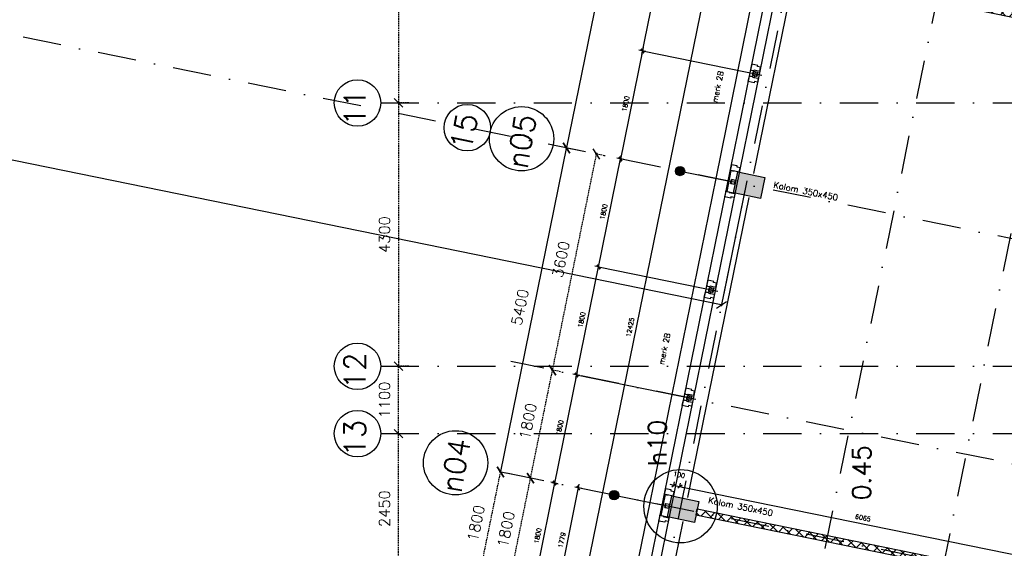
# Model space of a CAD drawing. Extents: x -33344 to 2055880, y -64816 to 121260.
# Tile 20 of 132: x 3547 to 19634, y 30375 to 39006. Entities that reach past the tile are written whole.
import ezdxf

# ---------------------------------------------------------------- set-up
doc = ezdxf.new("R2010")
doc.units = 0
doc.header["$LTSCALE"] = 50
doc.header["$MEASUREMENT"] = 0
doc.header["$PDMODE"] = 3
doc.header["$PDSIZE"] = 0.1
for name, pattern in [('DASHED', [0.75, 0.5, -0.25]), ('STRAM_0WT$1$DASHDOT', [25, 12.5, -6.25, 0, -6.25]), ('STRAM_0WT$1$DD1', [2.66667, 1.66667, -0.5, 0, -0.5])]:
    doc.linetypes.add(name, pattern=pattern)
doc.layers.get('0').update_dxf_attribs({"linetype": 'CONTINUOUS'})
doc.layers.get('DEFPOINTS').update_dxf_attribs({"linetype": 'CONTINUOUS'})
for name, color, linetype in [('_DETAILNUMMERS', 4, 'CONTINUOUS'), ('_DETAILNUMMERSTEKST', 4, 'CONTINUOUS'), ('A--A22--_F123-', 9, 'CONTINUOUS'), ('A--A28--_F-2--', 7, 'CONTINUOUS'), ('A--A28--_F12--', 7, 'CONTINUOUS'), ('A--L$7A1-_STRAMIEN', 1, 'CONTINUOUS'), ('A--L$7A3-_STRAMIEN', 3, 'CONTINUOUS'), ('A--L21--', 3, 'CONTINUOUS'), ('A--L21A3_BUITENWAND', 3, 'CONTINUOUS'), ('A--L22--_F-2--', 7, 'CONTINUOUS'), ('A--L28--', 7, 'CONTINUOUS'), ('A--L28--_F-2--', 7, 'CONTINUOUS'), ('A--L28--_F12--', 7, 'CONTINUOUS'), ('A--L31--', 2, 'CONTINUOUS'), ('A--L31--_F123-', 7, 'CONTINUOUS'), ('A--M$1A-_F123-', 1, 'CONTINUOUS'), ('A--T$1A-25_TEKST', 2, 'CONTINUOUS'), ('A--T$1A-_F123-_RN', 4, 'CONTINUOUS'), ('STRAM_0WT$0$A--L$7A-_STRA0', 1, 'STRAM_0WT$1$DASHDOT'), ('STRAM_0WT$0$A--L$7A1-_STR0', 1, 'CONTINUOUS'), ('STRAM_0WT$0$A--L$7A3-_STR0', 3, 'CONTINUOUS'), ('STRAM_0WT$0$A--L$7AC3-_STR', 3, 'STRAM_0WT$1$DASHDOT'), ('STRAM_0WT$0$STRAMIEN_VET', 3, 'STRAM_0WT$1$DD1'), ('STRAM_0WT$1$A--M$1A-_F123-', 1, 'CONTINUOUS'), ('STRAM_0WT$1$A--T$7A8-_STRA', 8, 'STRAM_0WT$1$DASHDOT'), ('TEKST_KOZIJNMERK', 2, 'CONTINUOUS'), ('X--LR---_CP', 7, 'CONTINUOUS'), ('XREF', 7, 'CONTINUOUS')]:
    doc.layers.add(name, color=color, linetype=linetype)
doc.styles.add('ALFA-0_25', font='ROMANS')
doc.styles.add('B-01', font='SIMPLEX.SHX', dxfattribs={"width": 0.8, "height": 4.5})
doc.styles.add('HIEMSTRA', font='romans.shx')
doc.styles.add('STRAM_0WT$1$HIEMSTRA', font='romans.shx')
doc.dimstyles.new('STANDARD$0', dxfattribs={"dimscale": 30, "dimtxt": 2.5, "dimasz": 2, "dimexe": 2, "dimexo": 0, "dimgap": 2, "dimtad": 1, "dimdec": 0, "dimzin": 0, "dimtxsty": 'ALFA-0_25', "dimblk1": 'OBLIQUE', "dimblk2": 'OBLIQUE', "dimsah": 1, "dimcen": -3, "dimdle": 2, "dimclrd": 1, "dimclre": 1, "dimclrt": 2, "dimazin": 3, "dimtfac": 0.666667, "dimtofl": 0, "dimtmove": 0, "dimatfit": 3, "dimtvp": 0.833333, "dimtolj": 1, "dimtzin": 0})
doc.dimstyles.new('STRAM_0WT$0$STANDARD', dxfattribs={"dimscale": 70, "dimtxt": 2.5, "dimasz": 2, "dimexe": 0.3, "dimexo": 0.3, "dimgap": 2, "dimtad": 1, "dimdec": 0, "dimzin": 0, "dimtxsty": 'STRAM_0WT$1$HIEMSTRA', "dimblk1": 'STRAM_0WT$0$_OBLIQUE', "dimblk2": 'STRAM_0WT$0$_OBLIQUE', "dimsah": 1, "dimcen": -0.09, "dimdle": 0.3, "dimclrd": 1, "dimclre": 1, "dimclrt": 4, "dimazin": 3, "dimtfac": 1, "dimtdec": 4, "dimtix": 1, "dimtofl": 0, "dimtmove": 0, "dimatfit": 3, "dimtvp": 625, "dimtolj": 1, "dimtzin": 0})

# ---------------------------------------------------------------- blocks, each defined once
blk = doc.blocks.new('*U1441')
at = {"layer": 'A--A22--_F123-', "linetype": 'CONTINUOUS'}
h = blk.add_hatch(dxfattribs=at)
h.set_pattern_fill('ALFAKRS', color=256, scale=120, style=0)
h.set_pattern_definition([(45, (-15947.66, -39879.09), (-84.8528, 84.8528), []), (135, (-15947.66, -39879.09), (-84.8528, -84.8528), [])])
h.paths.add_polyline_path([(0, 0), (10, 49), (6065, -1184), (6104, -1243), (6045, -1282), (-10, -49)])
at = {"layer": 'A--L22--_F-2--', "color": 2, "linetype": 'CONTINUOUS'}
for points in [[(0, 0), (-10, -49), (6045, -1282), (6045, -1282)], [(0, 0), (10, 49), (6065, -1184), (6065, -1184)]]:
    blk.add_lwpolyline(points, dxfattribs=at)
blk = doc.blocks.new('_OBLIQUE')
at = {"color": 0, "linetype": 'BYBLOCK'}
blk.add_line((-0.5, -0.5), (0.5, 0.5), dxfattribs=at)
blk = doc.blocks.new('*D167')
at = {"layer": 'A--M$1A-_F123-', "color": 1}
for p, q in [((14868, 40110), (12364, 27818)), ((14856, 40051), (14798, 40063)), ((12376, 27876), (12318, 27888))]:
    blk.add_line(p, q, dxfattribs=at)
at = {"layer": 'DEFPOINTS', "color": 0}
for p in [(14856, 40051), (12376, 27876), (12376, 27876)]:
    blk.add_point(p, dxfattribs=at)
at = {"layer": 'A--M$1A-_F123-', "color": 1, "xscale": 60, "yscale": 60, "zscale": 60}
for p, rotation in [((14856, 40051), 78.48629033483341), ((12376, 27876), 258.4862903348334)]:
    blk.add_blockref('_OBLIQUE', p, dxfattribs=dict(at, rotation=rotation))
at = {"layer": 'A--M$1A-_F123-', "color": 2, "insert": (13521, 33983), "char_height": 75, "attachment_point": 5, "rotation": 78.4863, "style": 'ALFA-0_25'}
blk.add_mtext('\\A1;12425', dxfattribs=at)
blk = doc.blocks.new('KOLOM450X350')
at = {"layer": 'A--A28--_F12--', "color": 8}
for points in [[(-175, -225), (-175, 225), (175, 225)], [(-175, -225), (175, 225), (175, -225)]]:
    blk.add_solid(points, dxfattribs=at)
at = {"layer": 'A--L28--_F12--', "color": 3, "linetype": 'CONTINUOUS'}
blk.add_lwpolyline([(-175, -225), (-175, 225), (175, 225), (175, -225)], close=True, dxfattribs=at)
at = {"layer": 'X--LR---_CP'}
for p in [(-175, 0), (-175, 0), (175, 0)]:
    blk.add_point(p, dxfattribs=at)
blk = doc.blocks.new('*D408')
at = {"layer": 'A--M$1A-_F123-', "color": 1, "linetype": 'CONTINUOUS'}
for p, q in [((14275, 31394), (20335, 30159)), ((14333, 31382), (14345, 31440)), ((20276, 30171), (20288, 30230))]:
    blk.add_line(p, q, dxfattribs=at)
at = {"layer": 'DEFPOINTS', "color": 0, "linetype": 'CONTINUOUS'}
for p in [(14333, 31382), (20276, 30171), (20276, 30171)]:
    blk.add_point(p, dxfattribs=at)
at = {"layer": 'A--M$1A-_F123-', "color": 1, "linetype": 'CONTINUOUS', "xscale": 60, "yscale": 60, "zscale": 60}
for p, rotation in [((14333, 31382), 168.4862903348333), ((20276, 30171), 348.4862903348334)]:
    blk.add_blockref('_OBLIQUE', p, dxfattribs=dict(at, rotation=rotation))
at = {"layer": 'A--M$1A-_F123-', "color": 2, "linetype": 'CONTINUOUS', "insert": (17324, 30872), "char_height": 75, "attachment_point": 5, "rotation": 348.4863, "style": 'ALFA-0_25'}
blk.add_mtext('\\A1;6065', dxfattribs=at)
blk = doc.blocks.new('*D423')
at = {"layer": 'A--M$1A-_F123-', "color": 1, "linetype": 'CONTINUOUS'}
for p, q in [((14235, 31402), (14177, 31414)), ((14235, 31402), (14247, 31460)), ((14333, 31382), (14345, 31440)), ((14333, 31382), (14392, 31370))]:
    blk.add_line(p, q, dxfattribs=at)
at = {"layer": 'DEFPOINTS', "color": 0, "linetype": 'CONTINUOUS'}
for p in [(14235, 31402), (14235, 31402), (14333, 31382)]:
    blk.add_point(p, dxfattribs=at)
at = {"layer": 'A--M$1A-_F123-', "color": 1, "linetype": 'CONTINUOUS', "xscale": 60, "yscale": 60, "zscale": 60}
for p, rotation in [((14235, 31402), 348.4862903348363), ((14333, 31382), 168.4862903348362)]:
    blk.add_blockref('_OBLIQUE', p, dxfattribs=dict(at, rotation=rotation))
at = {"layer": 'A--M$1A-_F123-', "color": 2, "linetype": 'CONTINUOUS', "insert": (14322, 31575), "char_height": 75, "attachment_point": 5, "rotation": 348.4863, "style": 'ALFA-0_25'}
blk.add_mtext('\\A1;100', dxfattribs=at)
blk = doc.blocks.new('Q020607-')
at = {"layer": 'A--A28--_F-2--', "color": 3}
for points in [[(-31, 31), (-35, -35), (-35, 35)], [(-31, 31), (-35, 35), (35, 35)], [(-31, 31), (-31, -31), (-35, -35)], [(35, 35), (31, 31), (-31, 31)], [(35, 35), (35, -35), (31, 31)], [(35, -35), (31, -31), (31, 31)], [(35, -35), (-35, -35), (-31, -31)], [(35, -35), (-31, -31), (31, -31)]]:
    blk.add_solid(points, dxfattribs=at)
at = {"layer": 'A--L28--_F-2--', "color": 3, "linetype": 'CONTINUOUS'}
blk.add_lwpolyline([(-35, -35), (-31, -31), (-31, 31), (31, 31), (31, -31), (-31, -31), (-35, -35), (35, -35), (35, 35), (-35, 35)], close=True, dxfattribs=at)
at = {"layer": 'X--LR---_CP', "color": 4, "linetype": 'CONTINUOUS'}
for p in [(-35, 0), (0, 0), (35, 0)]:
    blk.add_point(p, dxfattribs=at)
blk = doc.blocks.new('*D557')
at = {"layer": 'A--M$1A-_F123-', "color": 1, "linetype": 'CONTINUOUS'}
for p, q in [((12311, 29559), (12690, 31420)), ((12730, 31351), (12619, 31373)), ((12375, 29607), (12264, 29630))]:
    blk.add_line(p, q, dxfattribs=at)
at = {"layer": 'DEFPOINTS', "color": 0, "linetype": 'CONTINUOUS'}
for p in [(12678, 31361), (12730, 31351), (12375, 29607)]:
    blk.add_point(p, dxfattribs=at)
at = {"layer": 'A--M$1A-_F123-', "color": 1, "linetype": 'CONTINUOUS', "xscale": 60, "yscale": 60, "zscale": 60}
for p, rotation in [((12678, 31361), 78.48629033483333), ((12323, 29618), 258.4862903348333)]:
    blk.add_blockref('_OBLIQUE', p, dxfattribs=dict(at, rotation=rotation))
at = {"layer": 'A--M$1A-_F123-', "color": 2, "linetype": 'CONTINUOUS', "insert": (12405, 30509), "char_height": 75, "attachment_point": 5, "rotation": 78.4863, "style": 'ALFA-0_25'}
blk.add_mtext('\\A1;1779', dxfattribs=at)
blk = doc.blocks.new('*D558')
at = {"layer": 'A--M$1A-_F123-', "color": 1, "linetype": 'CONTINUOUS'}
for p, q in [((12657, 33264), (12274, 31382)), ((12698, 33194), (12587, 33217)), ((12338, 31430), (12227, 31453))]:
    blk.add_line(p, q, dxfattribs=at)
at = {"layer": 'DEFPOINTS', "color": 0, "linetype": 'CONTINUOUS'}
for p in [(12698, 33194), (12286, 31441), (12338, 31430)]:
    blk.add_point(p, dxfattribs=at)
at = {"layer": 'A--M$1A-_F123-', "color": 1, "linetype": 'CONTINUOUS', "xscale": 60, "yscale": 60, "zscale": 60}
for p, rotation in [((12645, 33205), 78.48629033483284), ((12286, 31441), 258.4862903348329)]:
    blk.add_blockref('_OBLIQUE', p, dxfattribs=dict(at, rotation=rotation))
at = {"layer": 'A--M$1A-_F123-', "color": 2, "linetype": 'CONTINUOUS', "insert": (12370, 32342), "char_height": 75, "attachment_point": 5, "rotation": 78.4863, "style": 'ALFA-0_25'}
blk.add_mtext('\\A1;1800', dxfattribs=at)
blk = doc.blocks.new('*D559')
at = {"layer": 'A--M$1A-_F123-', "color": 1, "linetype": 'CONTINUOUS'}
for p, q in [((12633, 33146), (13017, 35027)), ((13005, 34969), (12946, 34981)), ((12645, 33205), (12587, 33217))]:
    blk.add_line(p, q, dxfattribs=at)
at = {"layer": 'DEFPOINTS', "color": 0, "linetype": 'CONTINUOUS'}
for p in [(13005, 34969), (13005, 34969), (12645, 33205)]:
    blk.add_point(p, dxfattribs=at)
at = {"layer": 'A--M$1A-_F123-', "color": 1, "linetype": 'CONTINUOUS', "xscale": 60, "yscale": 60, "zscale": 60}
for p, rotation in [((13005, 34969), 78.48629033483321), ((12645, 33205), 258.4862903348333)]:
    blk.add_blockref('_OBLIQUE', p, dxfattribs=dict(at, rotation=rotation))
at = {"layer": 'A--M$1A-_F123-', "color": 2, "linetype": 'CONTINUOUS', "insert": (12729, 34106), "char_height": 75, "attachment_point": 5, "rotation": 78.4863, "style": 'ALFA-0_25'}
blk.add_mtext('\\A1;1800', dxfattribs=at)
blk = doc.blocks.new('*D560')
at = {"layer": 'A--M$1A-_F123-', "color": 1, "linetype": 'CONTINUOUS'}
for p, q in [((12993, 34910), (13376, 36791)), ((13364, 36732), (13305, 36744)), ((13005, 34969), (12946, 34981))]:
    blk.add_line(p, q, dxfattribs=at)
at = {"layer": 'DEFPOINTS', "color": 0, "linetype": 'CONTINUOUS'}
for p in [(13364, 36732), (13364, 36732), (13005, 34969)]:
    blk.add_point(p, dxfattribs=at)
at = {"layer": 'A--M$1A-_F123-', "color": 1, "linetype": 'CONTINUOUS', "xscale": 60, "yscale": 60, "zscale": 60}
for p, rotation in [((13364, 36732), 78.48629033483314), ((13005, 34969), 258.4862903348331)]:
    blk.add_blockref('_OBLIQUE', p, dxfattribs=dict(at, rotation=rotation))
at = {"layer": 'A--M$1A-_F123-', "color": 2, "linetype": 'CONTINUOUS', "insert": (13089, 35870), "char_height": 75, "attachment_point": 5, "rotation": 78.4863, "style": 'ALFA-0_25'}
blk.add_mtext('\\A1;1800', dxfattribs=at)
blk = doc.blocks.new('*D561')
at = {"layer": 'A--M$1A-_F123-', "color": 1, "linetype": 'CONTINUOUS'}
for p, q in [((13735, 38555), (13352, 36674)), ((13776, 38486), (13664, 38508)), ((13416, 36722), (13305, 36744))]:
    blk.add_line(p, q, dxfattribs=at)
at = {"layer": 'DEFPOINTS', "color": 0, "linetype": 'CONTINUOUS'}
for p in [(13776, 38486), (13364, 36732), (13416, 36722)]:
    blk.add_point(p, dxfattribs=at)
at = {"layer": 'A--M$1A-_F123-', "color": 1, "linetype": 'CONTINUOUS', "xscale": 60, "yscale": 60, "zscale": 60}
for p, rotation in [((13723, 38496), 78.48629033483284), ((13364, 36732), 258.4862903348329)]:
    blk.add_blockref('_OBLIQUE', p, dxfattribs=dict(at, rotation=rotation))
at = {"layer": 'A--M$1A-_F123-', "color": 2, "linetype": 'CONTINUOUS', "insert": (13448, 37634), "char_height": 75, "attachment_point": 5, "rotation": 78.4863, "style": 'ALFA-0_25'}
blk.add_mtext('\\A1;1800', dxfattribs=at)
blk = doc.blocks.new('*D562')
at = {"layer": 'A--M$1A-_F123-', "color": 1, "linetype": 'CONTINUOUS'}
for p, q in [((13711, 38437), (14094, 40319)), ((14082, 40260), (14024, 40272)), ((13723, 38496), (13664, 38508))]:
    blk.add_line(p, q, dxfattribs=at)
at = {"layer": 'DEFPOINTS', "color": 0, "linetype": 'CONTINUOUS'}
for p in [(14082, 40260), (14082, 40260), (13723, 38496)]:
    blk.add_point(p, dxfattribs=at)
at = {"layer": 'A--M$1A-_F123-', "color": 1, "linetype": 'CONTINUOUS', "xscale": 60, "yscale": 60, "zscale": 60}
for p, rotation in [((14082, 40260), 78.48629033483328), ((13723, 38496), 258.4862903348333)]:
    blk.add_blockref('_OBLIQUE', p, dxfattribs=dict(at, rotation=rotation))
at = {"layer": 'A--M$1A-_F123-', "color": 2, "linetype": 'CONTINUOUS', "insert": (13807, 39398), "char_height": 75, "attachment_point": 5, "rotation": 78.4863, "style": 'ALFA-0_25'}
blk.add_mtext('\\A1;1800', dxfattribs=at)
blk = doc.blocks.new('*D641')
at = {"layer": 'A--M$1A-_F123-', "color": 1, "linetype": 'CONTINUOUS'}
for p, q in [((12298, 31500), (11915, 29619)), ((12244, 31450), (12345, 31429)), ((11884, 29686), (11986, 29665))]:
    blk.add_line(p, q, dxfattribs=at)
at = {"layer": 'DEFPOINTS', "color": 0, "linetype": 'CONTINUOUS'}
for p in [(12244, 31450), (11884, 29686), (11927, 29677)]:
    blk.add_point(p, dxfattribs=at)
at = {"layer": 'A--M$1A-_F123-', "color": 1, "linetype": 'CONTINUOUS', "xscale": 60, "yscale": 60, "zscale": 60}
for p, rotation in [((12286, 31441), 78.48629033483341), ((11927, 29677), 258.4862903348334)]:
    blk.add_blockref('_OBLIQUE', p, dxfattribs=dict(at, rotation=rotation))
at = {"layer": 'A--M$1A-_F123-', "color": 2, "linetype": 'CONTINUOUS', "insert": (12011, 30579), "char_height": 75, "attachment_point": 5, "rotation": 78.4863, "style": 'ALFA-0_25'}
blk.add_mtext('\\A1;1800', dxfattribs=at)
blk = doc.blocks.new('DILATATIEVOEG')
at = {"layer": 'A--L21A3_BUITENWAND', "linetype": 'CONTINUOUS'}
h = blk.add_hatch(color=256, dxfattribs=at)
edge = h.paths.add_edge_path()
edge.add_arc((-800, 0), 75, 0, 360)
blk.add_line((-800, 0), (0, 0), dxfattribs=at)
blk.add_circle((-800, 0), 75, dxfattribs=at)
at = {"layer": 'X--LR---_CP', "linetype": 'CONTINUOUS'}
blk.add_point((0, 0), dxfattribs=at)
blk = doc.blocks.new('STRAM_0WT$0$_OBLIQUE')
at = {"color": 0, "linetype": 'BYBLOCK'}
blk.add_line((-0.5, -0.5), (0.5, 0.5), dxfattribs=at)
blk = doc.blocks.new('*D1838')
at = {"layer": 'DEFPOINTS', "color": 0, "linetype": 'CONTINUOUS'}
for p in [(-63137, 4665), (-62888, 4614), (-63966, -677)]:
    blk.add_point(p, dxfattribs=at)
at = {"layer": 'STRAM_0WT$1$A--M$1A-_F123-', "color": 1, "linetype": 'CONTINUOUS'}
for p, q in [((-64219, -647), (-63133, 4686)), ((-62909, 4619), (-63158, 4669)), ((-63987, -673), (-64236, -622))]:
    blk.add_line(p, q, dxfattribs=at)
at = {"layer": 'STRAM_0WT$1$A--M$1A-_F123-', "color": 1, "linetype": 'CONTINUOUS', "xscale": 140, "yscale": 140, "zscale": 140}
for p, rotation in [((-63137, 4665), 78.48629033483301), ((-64215, -626), 258.486290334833)]:
    blk.add_blockref('STRAM_0WT$0$_OBLIQUE', p, dxfattribs=dict(at, rotation=rotation))
at = {"layer": 'STRAM_0WT$1$A--M$1A-_F123-', "color": 4, "linetype": 'CONTINUOUS', "insert": (-63899, 2065), "char_height": 175, "attachment_point": 5, "rotation": 78.4863, "style": 'STRAM_0WT$1$HIEMSTRA'}
blk.add_mtext('\\A1;5400', dxfattribs=at)
blk = doc.blocks.new('*D1853')
at = {"layer": 'DEFPOINTS', "color": 0, "linetype": 'CONTINUOUS'}
for p in [(-104054, 13000), (-60205, 4068), (-60605, 2103)]:
    blk.add_point(p, dxfattribs=at)
at = {"layer": 'STRAM_0WT$1$A--M$1A-_F123-', "color": 1, "linetype": 'CONTINUOUS'}
for p, q in [((-104058, 12979), (-104458, 11014)), ((-104475, 11039), (-73875, 4806)), ((-60584, 2098), (-72833, 4593)), ((-60209, 4047), (-60609, 2082))]:
    blk.add_line(p, q, dxfattribs=at)
at = {"layer": 'STRAM_0WT$1$A--M$1A-_F123-', "color": 1, "linetype": 'CONTINUOUS', "xscale": 140, "yscale": 140, "zscale": 140}
for p, rotation in [((-104454, 11035), 168.4862903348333), ((-60605, 2103), 348.4862903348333)]:
    blk.add_blockref('STRAM_0WT$0$_OBLIQUE', p, dxfattribs=dict(at, rotation=rotation))
at = {"layer": 'STRAM_0WT$1$A--M$1A-_F123-', "color": 4, "linetype": 'CONTINUOUS', "insert": (-73354, 4700), "char_height": 175, "attachment_point": 5, "rotation": 348.4863, "style": 'STRAM_0WT$1$HIEMSTRA'}
blk.add_mtext('\\A1;44750', dxfattribs=at)
blk = doc.blocks.new('*D1889')
at = {"color": 1, "linetype": 'BYBLOCK'}
for p, q in [((-64210, -2486), (-63842, -681)), ((-63853, -700), (-63826, -705)), ((-64212, -2464), (-64185, -2469))]:
    blk.add_line(p, q, dxfattribs=at)
at = {"layer": 'DEFPOINTS', "color": 0, "linetype": 'BYBLOCK'}
for p in [(-63873, -696), (-63846, -701), (-64233, -2459)]:
    blk.add_point(p, dxfattribs=at)
at = {"color": 1, "linetype": 'BYBLOCK', "xscale": 140, "yscale": 140, "zscale": 140}
for p, rotation in [((-63846, -701), 78.48629033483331), ((-64206, -2465), 258.4862903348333)]:
    blk.add_blockref('STRAM_0WT$0$_OBLIQUE', p, dxfattribs=dict(at, rotation=rotation))
at = {"color": 4, "linetype": 'BYBLOCK', "insert": (-64249, -1538), "char_height": 175, "attachment_point": 5, "rotation": 78.4863, "style": 'STRAM_0WT$1$HIEMSTRA'}
blk.add_mtext('\\A1;1800', dxfattribs=at)
blk = doc.blocks.new('*D1895')
at = {"color": 1, "linetype": 'BYBLOCK'}
for p, q in [((-63156, -863), (-62788, 942)), ((-62786, 920), (-62772, 917)), ((-63146, -844), (-63131, -847))]:
    blk.add_line(p, q, dxfattribs=at)
at = {"layer": 'DEFPOINTS', "color": 0, "linetype": 'BYBLOCK'}
for p in [(-62807, 924, 0), (-62792, 921), (-63166, -840)]:
    blk.add_point(p, dxfattribs=at)
at = {"color": 1, "linetype": 'BYBLOCK', "xscale": 140, "yscale": 140, "zscale": 140}
for p, rotation in [((-62792, 921), 78.48629032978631), ((-63152, -843), 258.4862903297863)]:
    blk.add_blockref('STRAM_0WT$0$_OBLIQUE', p, dxfattribs=dict(at, rotation=rotation))
at = {"color": 4, "linetype": 'BYBLOCK', "insert": (-63195, 85), "char_height": 175, "attachment_point": 5, "rotation": 78.4863, "style": 'STRAM_0WT$1$HIEMSTRA'}
blk.add_mtext('\\A1;1800', dxfattribs=at)
blk = doc.blocks.new('*D1896')
at = {"color": 1, "linetype": 'BYBLOCK'}
for p, q in [((-62796, 900), (-62069, 4469)), ((-61943, 4422), (-62094, 4453)), ((-62661, 894), (-62813, 925))]:
    blk.add_line(p, q, dxfattribs=at)
at = {"layer": 'DEFPOINTS', "color": 0, "linetype": 'BYBLOCK'}
for p in [(-62074, 4449), (-61922, 4418), (-62640, 890, 0)]:
    blk.add_point(p, dxfattribs=at)
at = {"color": 1, "linetype": 'BYBLOCK', "xscale": 140, "yscale": 140, "zscale": 140}
for p, rotation in [((-62074, 4449), 78.48629033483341), ((-62792, 921), 258.4862903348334)]:
    blk.add_blockref('STRAM_0WT$0$_OBLIQUE', p, dxfattribs=dict(at, rotation=rotation))
at = {"color": 4, "linetype": 'BYBLOCK', "insert": (-62656, 2730), "char_height": 175, "attachment_point": 5, "rotation": 78.4863, "style": 'STRAM_0WT$1$HIEMSTRA'}
blk.add_mtext('\\A1;3600', dxfattribs=at)
blk = doc.blocks.new('*D1899')
at = {"color": 1, "linetype": 'BYBLOCK'}
for p, q in [((-63515, -2627), (-63147, -822)), ((-63158, -841), (-63131, -847)), ((-63517, -2605), (-63490, -2611))]:
    blk.add_line(p, q, dxfattribs=at)
at = {"layer": 'DEFPOINTS', "color": 0, "linetype": 'BYBLOCK'}
for p in [(-63179, -837), (-63152, -843), (-63538, -2601)]:
    blk.add_point(p, dxfattribs=at)
at = {"color": 1, "linetype": 'BYBLOCK', "xscale": 140, "yscale": 140, "zscale": 140}
for p, rotation in [((-63152, -843), 78.48629033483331), ((-63511, -2607), 258.4862903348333)]:
    blk.add_blockref('STRAM_0WT$0$_OBLIQUE', p, dxfattribs=dict(at, rotation=rotation))
at = {"color": 4, "linetype": 'BYBLOCK', "insert": (-63554, -1679), "char_height": 175, "attachment_point": 5, "rotation": 78.4863, "style": 'STRAM_0WT$1$HIEMSTRA'}
blk.add_mtext('\\A1;1800', dxfattribs=at)
blk = doc.blocks.new('*D1924')
at = {"layer": 'DEFPOINTS', "color": 0, "linetype": 'CONTINUOUS'}
for p in [(-61810, 9906), (-63137, 4665), (-62888, 4614)]:
    blk.add_point(p, dxfattribs=at)
at = {"layer": 'STRAM_0WT$1$A--M$1A-_F123-', "color": 1, "linetype": 'CONTINUOUS'}
for p, q in [((-62055, 9977), (-63142, 4645)), ((-61831, 9910), (-62080, 9961)), ((-62909, 4619), (-63158, 4669))]:
    blk.add_line(p, q, dxfattribs=at)
at = {"layer": 'STRAM_0WT$1$A--M$1A-_F123-', "color": 1, "linetype": 'CONTINUOUS', "xscale": 140, "yscale": 140, "zscale": 140}
for p, rotation in [((-62060, 9957), 78.48629033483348), ((-63137, 4665), 258.4862903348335)]:
    blk.add_blockref('STRAM_0WT$0$_OBLIQUE', p, dxfattribs=dict(at, rotation=rotation))
at = {"layer": 'STRAM_0WT$1$A--M$1A-_F123-', "color": 4, "linetype": 'CONTINUOUS', "insert": (-62821, 7356), "char_height": 175, "attachment_point": 5, "rotation": 78.4863, "style": 'STRAM_0WT$1$HIEMSTRA'}
blk.add_mtext('\\A1;5400', dxfattribs=at)
blk = doc.blocks.new('*D1931')
at = {"color": 1, "linetype": 'BYBLOCK'}
for p, q in [((-65928, 10400), (-65864, 10400)), ((-65885, 10421), (-65885, 5379)), ((-65928, 5400), (-65864, 5400))]:
    blk.add_line(p, q, dxfattribs=at)
at = {"layer": 'DEFPOINTS', "color": 0, "linetype": 'BYBLOCK'}
for p in [(-65949, 10400), (-65949, 5400), (-65885, 5400)]:
    blk.add_point(p, dxfattribs=at)
at = {"color": 1, "linetype": 'BYBLOCK', "xscale": 140, "yscale": 140, "zscale": 140}
for p, rotation in [((-65885, 10400), 90), ((-65885, 5400), 270)]:
    blk.add_blockref('STRAM_0WT$0$_OBLIQUE', p, dxfattribs=dict(at, rotation=rotation))
at = {"color": 4, "linetype": 'BYBLOCK', "insert": (-66112, 7900), "char_height": 175, "attachment_point": 5, "rotation": 90, "style": 'STRAM_0WT$1$HIEMSTRA'}
blk.add_mtext('\\A1;5000', dxfattribs=at)
blk = doc.blocks.new('*D1932')
at = {"color": 1, "linetype": 'BYBLOCK'}
for p, q in [((-65714, 5400), (-65906, 5400)), ((-65885, 5421), (-65885, 1079)), ((-65714, 1100), (-65906, 1100))]:
    blk.add_line(p, q, dxfattribs=at)
at = {"layer": 'DEFPOINTS', "color": 0, "linetype": 'BYBLOCK'}
for p in [(-65693, 5400), (-65885, 1100), (-65693, 1100)]:
    blk.add_point(p, dxfattribs=at)
at = {"color": 1, "linetype": 'BYBLOCK', "xscale": 140, "yscale": 140, "zscale": 140}
for p, rotation in [((-65885, 5400), 90), ((-65885, 1100), 270)]:
    blk.add_blockref('STRAM_0WT$0$_OBLIQUE', p, dxfattribs=dict(at, rotation=rotation))
at = {"color": 4, "linetype": 'BYBLOCK', "insert": (-66112, 3250), "char_height": 175, "attachment_point": 5, "rotation": 90, "style": 'STRAM_0WT$1$HIEMSTRA'}
blk.add_mtext('\\A1;4300', dxfattribs=at)
blk = doc.blocks.new('*D1933')
at = {"color": 1, "linetype": 'BYBLOCK'}
for p, q in [((-65991, 1100), (-65864, 1100)), ((-65885, -21), (-65885, 1121)), ((-65991, 0), (-65864, 0))]:
    blk.add_line(p, q, dxfattribs=at)
at = {"layer": 'DEFPOINTS', "color": 0, "linetype": 'BYBLOCK'}
for p in [(-66012, 1100), (-65885, 1100), (-66012, 0)]:
    blk.add_point(p, dxfattribs=at)
at = {"color": 1, "linetype": 'BYBLOCK', "xscale": 140, "yscale": 140, "zscale": 140}
for p, rotation in [((-65885, 1100), 90), ((-65885, 0), 270)]:
    blk.add_blockref('STRAM_0WT$0$_OBLIQUE', p, dxfattribs=dict(at, rotation=rotation))
at = {"color": 4, "linetype": 'BYBLOCK', "insert": (-66112, 550), "char_height": 175, "attachment_point": 5, "rotation": 90, "style": 'STRAM_0WT$1$HIEMSTRA'}
blk.add_mtext('\\A1;1100', dxfattribs=at)
blk = doc.blocks.new('*D1934')
at = {"color": 1, "linetype": 'BYBLOCK'}
for p, q in [((-65903, 0), (-65864, 0)), ((-65885, -2471), (-65885, 21)), ((-65903, -2450), (-65864, -2450))]:
    blk.add_line(p, q, dxfattribs=at)
at = {"layer": 'DEFPOINTS', "color": 0, "linetype": 'BYBLOCK'}
for p in [(-65924, 0), (-65885, 0), (-65924, -2450)]:
    blk.add_point(p, dxfattribs=at)
at = {"color": 1, "linetype": 'BYBLOCK', "xscale": 140, "yscale": 140, "zscale": 140}
for p, rotation in [((-65885, 0), 90), ((-65885, -2450), 270)]:
    blk.add_blockref('STRAM_0WT$0$_OBLIQUE', p, dxfattribs=dict(at, rotation=rotation))
at = {"color": 4, "linetype": 'BYBLOCK', "insert": (-66112, -1225), "char_height": 175, "attachment_point": 5, "rotation": 90, "style": 'STRAM_0WT$1$HIEMSTRA'}
blk.add_mtext('\\A1;2450', dxfattribs=at)
blk = doc.blocks.new('*U1056')
at = {"layer": 'A--A22--_F123-', "linetype": 'CONTINUOUS'}
h = blk.add_hatch(dxfattribs=at)
h.set_pattern_fill('ALFAKRS', color=256, scale=120, style=0)
h.set_pattern_definition([(45, (-14606.45, -30968.47), (-84.8528, 84.8528), []), (135, (-14606.45, -30968.47), (-84.8528, -84.8528), [])])
h.paths.add_polyline_path([(0, 0), (10, 49), (5610, -1092), (5649, -1151), (5590, -1190), (-10, -49)])
at = {"layer": 'A--L22--_F-2--', "color": 2, "linetype": 'CONTINUOUS'}
for points in [[(0, 0), (-10, -49), (5590, -1190), (5590, -1190)], [(0, 0), (10, 49), (5610, -1092), (5610, -1092)]]:
    blk.add_lwpolyline(points, dxfattribs=at)
blk = doc.blocks.new('STRAM_0WT')
at = {"layer": 'STRAM_0WT$0$A--L$7A-_STRA0'}
for p, q in [((-38410.733, 89013.047), (-64231.371, -37744.184)), ((-46967.857, 69048.716), (-68542.883, -36866.195)), ((-44567.212, 68559.429), (-66142.131, -37354.959)), ((-40234.938, -3673.931), (-64049.215, 1177.073)), ((-40234.938, -5510.896), (-64408.499, -586.705))]:
    blk.add_line(p, q, dxfattribs=at)
at = {"layer": 'STRAM_0WT$0$A--L$7A1-_STR0'}
for centre, radius in [((-63872.272, 4814.96), 525), ((-66553.782, 1100), 379.497), ((-66553.782, 0), 379.497), ((-64950.125, -476.375), 525)]:
    blk.add_circle(centre, radius, dxfattribs=at)
at = {"layer": 'STRAM_0WT$0$A--L$7A3-_STR0'}
for centre in [(-66553.782, 5400), (-64758.568, 4995.5)]:
    blk.add_circle(centre, 379.497, dxfattribs=at)
at = {"layer": 'STRAM_0WT$0$A--L$7AC3-_STR'}
blk.add_line((-66174.285, 5400), (-500, 5400), dxfattribs=at)
at = {"layer": 'STRAM_0WT$0$STRAMIEN_VET', "linetype": 'STRAM_0WT$1$DASHDOT'}
blk.add_line((-53026.96, 2605.754), (-108962.956, 14000), dxfattribs=at)
at = {"layer": 'STRAM_0WT$1$A--T$7A8-_STRA', "color": 8}
for p, q in [((-66174.285, 1100), (-500, 1100)), ((-66174.285, 0), (-500, 0))]:
    blk.add_line(p, q, dxfattribs=at)
at = {"layer": 'STRAM_0WT$0$A--L$7A3-_STR0', "style": 'STRAM_0WT$1$HIEMSTRA'}
for s, rotation, p in [('11', 90, (-66420.579, 5026.535)), ('15', 78.4862903, (-64702.59, 4602.963)), ('n05', 80, (-63782.036, 4309.333)), ('12', 90, (-66420.579, 726.535)), ('13', 90, (-66420.579, -373.465)), ('n04', 80, (-64859.889, -982.003))]:
    blk.add_text(s, height=350, rotation=rotation, dxfattribs=at).set_placement(p)
at = {"layer": 'STRAM_0WT$1$A--M$1A-_F123-', "linetype": 'CONTINUOUS'}
dim = blk.add_linear_dim(base=(-60604.897, 2102.524), p1=(-104053.812, 13000), p2=(-60204.559, 4067.842), angle=348.4862903, dimstyle='STRAM_0WT$0$STANDARD', dxfattribs=at)
dim.commit()
dim.dimension.update_dxf_attribs({"geometry": '*D1853', "text_midpoint": (-73354.275, 4699.591), "dimtype": 129})
at = {"layer": 'STRAM_0WT$1$A--M$1A-_F123-'}
for base, p1, p2, picture, middle in [((-65884.768, 5400), (-65948.621, 10400), (-65948.621, 5400), '*D1931', (-66112.268, 7900)), ((-65884.768, 1100), (-65693.208, 5400), (-65693.208, 1100), '*D1932', (-66112.268, 3250)), ((-65884.768, 1100), (-66012.474, 0), (-66012.474, 1100), '*D1933', (-66112.268, 550)), ((-65884.768, 0), (-65923.664, -2450), (-65923.664, 0), '*D1934', (-66112.268, -1225))]:
    dim = blk.add_linear_dim(base=base, p1=p1, p2=p2, angle=90, dimstyle='STRAM_0WT$0$STANDARD', dxfattribs=at)
    dim.commit()
    dim.dimension.update_dxf_attribs({"geometry": picture, "text_midpoint": middle})
at = {"layer": 'STRAM_0WT$1$A--M$1A-_F123-', "linetype": 'CONTINUOUS'}
for p1, distance, picture, middle in [((-61810.257, 9905.821), -254.373, '*D1924', (-62821.36, 7356.336)), ((-63965.963, -676.851), 254.373, '*D1838', (-63899.213, 2065))]:
    dim = blk.add_aligned_dim(p1=p1, p2=(-62888.11, 4614.485), distance=distance, dimstyle='STRAM_0WT$0$STANDARD', dxfattribs=at)
    dim.commit()
    dim.dimension.update_dxf_attribs({"geometry": picture, "text_midpoint": middle})
for p1, p2, distance, picture, middle, set_off in [((-63214.261, 1006.992, 0.026), (-62495.692, 4534.549), 154.85, '*D1896', (-63229.632, 2847.088), (-573.761, 116.876)), ((-63739.959, -722.888), (-63380.675, 1040.891, -0.003), -14.982, '*D1895', (-63768.558, 201.42), (-573.761, 116.876)), ((-64601.619, -2384.332), (-64242.335, -620.553), -27.675, '*D1889', (-64617.781, -1462.557), (-368.92, 75.15)), ((-64111.681, -2484.133), (-63752.397, -720.354), -27.675, '*D1899', (-64127.843, -1562.358), (-573.761, 116.876))]:
    dim = blk.add_aligned_dim(p1=p1, p2=p2, distance=distance, dimstyle='STRAM_0WT$0$STANDARD', dxfattribs=at)
    dim.commit()
    dim.dimension.update_dxf_attribs({"geometry": picture, "text_midpoint": middle, "insert": set_off})

msp = doc.modelspace()

# ---------------------------------------------------------------- linework, layer by layer
at = {"layer": '_DETAILNUMMERS'}
msp.add_circle((14344.7, 31061.5), 600, dxfattribs=at)
at = {"layer": 'A--L$7A1-_STRAMIEN'}
for centre, radius in [((9065.6, 33346.9), 379.5), ((9065.6, 32246.9), 379.5), ((10669.3, 31770.5), 525)]:
    msp.add_circle(centre, radius, dxfattribs=at)
at = {"layer": 'A--L$7A3-_STRAMIEN'}
msp.add_circle((10860.8, 37242.4), 379.5, dxfattribs=at)
at = {"layer": 'A--L21--'}
for points in [[(16206.5, 39775.3), (15538, 36493.5)], [(15458.2, 36101.8), (14460.1, 31202.2)], [(14380.4, 30810.4), (13721.7, 27576.8)]]:
    msp.add_lwpolyline(points, dxfattribs=at)
at = {"layer": 'A--L21--', "color": 4, "linetype": 'CONTINUOUS', "elevation": 1}
for points in [[(15168.5, 36543.4), (15098.9, 36201.8), (15208.7, 36179.4), (15278.3, 36521.1)], [(14090.7, 31252.1), (14021.1, 30910.4), (14130.8, 30888), (14200.4, 31229.8)]]:
    msp.add_lwpolyline(points, close=True, dxfattribs=at)
at = {"layer": 'A--L31--', "color": 2, "linetype": 'CONTINUOUS'}
for points in [[(15638.9, 38166.3), (15651.9, 38229.9), (15601.9, 38240.1), (15606.1, 38260.7), (15509.1, 38280.4), (15494.5, 38208.9), (15490.1, 38187.4), (15504.8, 38184.4), (15543.1, 38176.6), (15544.9, 38185.4)], [(15615.3, 38050.6), (15602.3, 37986.9), (15552.4, 37997.1), (15548.2, 37976.5), (15451.2, 37996.3), (15465.8, 38067.8), (15470.2, 38089.4), (15484.9, 38086.4), (15523.1, 38078.6), (15521.3, 38069.7)], [(15304.3, 36523.7), (15317.3, 36587.4), (15267.3, 36597.6), (15271.5, 36618.2), (15174.5, 36637.9), (15159.9, 36566.4), (15155.5, 36544.8), (15170.2, 36541.8), (15208.4, 36534.1), (15210.2, 36542.9)], [(15231.4, 36165.6), (15218.4, 36101.9), (15168.4, 36112.1), (15164.2, 36091.5), (15067.2, 36111.3), (15081.8, 36182.8), (15086.2, 36204.4), (15100.9, 36201.4), (15139.1, 36193.6), (15137.3, 36184.7)], [(14920.4, 34638.7), (14933.3, 34702.4), (14883.3, 34712.6), (14887.5, 34733.1), (14790.5, 34752.9), (14776, 34681.4), (14771.6, 34659.8), (14786.3, 34656.8), (14824.5, 34649), (14826.3, 34657.9)], [(14896.8, 34523), (14883.8, 34459.3), (14833.8, 34469.5), (14829.6, 34448.9), (14732.6, 34468.7), (14747.2, 34540.3), (14751.6, 34561.8), (14766.3, 34558.8), (14804.5, 34551), (14802.7, 34542.2)], [(14561.1, 32874.9), (14574, 32938.6), (14524.1, 32948.8), (14528.3, 32969.4), (14431.2, 32989.1), (14416.7, 32917.6), (14412.3, 32896), (14427, 32893), (14465.2, 32885.3), (14467, 32894.1)], [(14537.5, 32759.2), (14524.5, 32695.6), (14474.5, 32705.7), (14470.3, 32685.2), (14373.3, 32704.9), (14387.9, 32776.5), (14392.3, 32798), (14407, 32795), (14445.2, 32787.2), (14443.4, 32778.4)], [(14226.5, 31232.4), (14239.4, 31296.1), (14189.4, 31306.2), (14193.6, 31326.8), (14096.6, 31346.6), (14082.1, 31275), (14077.7, 31253.5), (14092.4, 31250.5), (14130.6, 31242.7), (14132.4, 31251.5)], [(14153.5, 30874.2), (14140.5, 30810.6), (14090.5, 30820.7), (14086.3, 30800.2), (13989.3, 30819.9), (14003.9, 30891.5), (14008.3, 30913), (14023, 30910), (14061.2, 30902.2), (14059.4, 30893.4)]]:
    msp.add_lwpolyline(points, close=True, dxfattribs=at)
at = {"layer": 'A--L31--_F123-', "color": 1, "linetype": 'CONTINUOUS'}
for p, q in [((13706.9, 29433.1), (16892.1, 45070)), ((17043.3, 45060.6), (13849.6, 29382.7)), ((15997.9, 41706.8), (14920, 36415.5)), ((14920, 36415.5), (13842.1, 31124.2)), ((13842.1, 31124.2), (13487.1, 29381))]:
    msp.add_line(p, q, dxfattribs=at)
at = {"layer": 'A--M$1A-_F123-', "linetype": 'CONTINUOUS'}
for p, q in [((13723.2, 38496.3), (15672.1, 38099.3)), ((15550.2, 38053.1), (15570.2, 38151.1)), ((13004.6, 34968.7), (14953.6, 34571.7)), ((14831.6, 34525.6), (14851.6, 34623.6)), ((12645.4, 33204.9), (14594.3, 32807.9)), ((14472.3, 32761.8), (14492.3, 32859.8))]:
    msp.add_line(p, q, dxfattribs=at)

# ---------------------------------------------------------------- block references
for p, rotation in [((15463.8, 36304.7), 78.48629033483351), ((14386, 31013.4), 78.48629033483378)]:
    msp.add_blockref('KOLOM450X350', p, dxfattribs=dict(rotation=rotation))
at = {"layer": 'A--L21--', "linetype": 'CONTINUOUS'}
for name, p in [('*U1441', (15947.7, 39879.1)), ('*U1056', (14606.4, 30968.5))]:
    msp.add_blockref(name, p, dxfattribs=at)
at = {"layer": 'A--L21A3_BUITENWAND', "color": 1, "rotation": 348.486290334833}
for p in [(15120.8, 36374.6), (14043, 31083.3)]:
    msp.add_blockref('DILATATIEVOEG', p, dxfattribs=at)
at = {"layer": 'A--L28--', "xscale": -1}
for p, rotation in [((15563.6, 38122.1), 78.48629033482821), ((15204.3, 36358.3), 78.48629033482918), ((14845, 34594.5), 78.48629033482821), ((14485.7, 32830.7), 78.48629033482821), ((14126.4, 31066.9), 78.48629033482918)]:
    msp.add_blockref('Q020607-', p, dxfattribs=dict(at, rotation=rotation))
at = {"layer": 'XREF', "linetype": 'DASHED', "ltscale": 20}
msp.add_blockref('STRAM_0WT', (75619.4, 32246.9), dxfattribs=at)

# ---------------------------------------------------------------- texts
at = {"layer": '_DETAILNUMMERSTEKST', "style": 'ALFA-0_25'}
msp.add_text('h10', height=300, rotation=90, dxfattribs=at).set_placement((14114.8, 31714.4))
at = {"layer": 'A--L$7A3-_STRAMIEN', "style": 'HIEMSTRA'}
for s, rotation, p in [('12', 90, (9198.8, 32973.4)), ('13', 90, (9198.8, 31873.4)), ('n04', 80, (10759.5, 31264.9))]:
    msp.add_text(s, height=350, rotation=rotation, dxfattribs=at).set_placement(p)
at = {"layer": 'A--T$1A-25_TEKST', "style": 'B-01'}
for p in [(15855.4, 36264.9), (14792, 31113.6)]:
    msp.add_text('Kolom 350x450', height=100, rotation=348.47958, dxfattribs=at).set_placement(p)
at = {"layer": 'A--T$1A-_F123-_RN', "style": 'ALFA-0_25'}
msp.add_text('0.45', height=300, rotation=90, dxfattribs=at).set_placement((17453.2, 31158.7))
at = {"layer": 'TEKST_KOZIJNMERK', "style": 'HIEMSTRA'}
for p in [(14943.9, 37646.9), (14072, 33366.5)]:
    msp.add_text('merk 2B', height=90, rotation=78.486, dxfattribs=at).set_placement(p)

# ---------------------------------------------------------------- dimensions: what is measured, and where the dimension line sits
at = {"layer": 'A--M$1A-_F123-', "linetype": 'CONTINUOUS'}
for p1, p2, distance, picture, middle in [((13723.2, 38496.3), (14082.5, 40260), 0, '*D562', (13807.3, 39397.6)), ((13775.6, 38485.6), (13416.3, 36721.8), -53.5, '*D561', (13448, 37633.8)), ((13004.6, 34968.7), (13363.9, 36732.5), 0, '*D560', (13088.7, 35870)), ((12645.4, 33204.9), (13004.6, 34968.7), 0, '*D559', (12729.5, 34106.3)), ((12697.7, 33194.2), (12338.5, 31430.5), -53.5, '*D558', (12370.2, 32342.5)), ((14333.4, 31381.6), (14235.4, 31401.5), 0, '*D423', (14321.8, 31575.3)), ((12243.7, 31449.8), (11884.4, 29686), 43.2, '*D641', (12010.9, 30578.7)), ((12375.3, 29607.4), (12730.4, 31350.6), 53.5, '*D557', (12404.9, 30509.2)), ((14333.4, 31381.6), (20276.4, 30171), 0, '*D408', (17324.4, 30871.8))]:
    dim = msp.add_aligned_dim(p1=p1, p2=p2, distance=distance, dimstyle='STANDARD$0', dxfattribs=at)
    dim.commit()
    dim.dimension.update_dxf_attribs({"geometry": picture, "text_midpoint": middle})
at = {"layer": 'A--M$1A-_F123-'}
dim = msp.add_aligned_dim(p1=(14856.4, 40051.4), p2=(12376.4, 27876.4), distance=0, dimstyle='STANDARD$0', dxfattribs=at)
dim.commit()
dim.dimension.update_dxf_attribs({"geometry": '*D167', "text_midpoint": (13520.8, 33983.3)})

doc.saveas('drawing.dxf')
